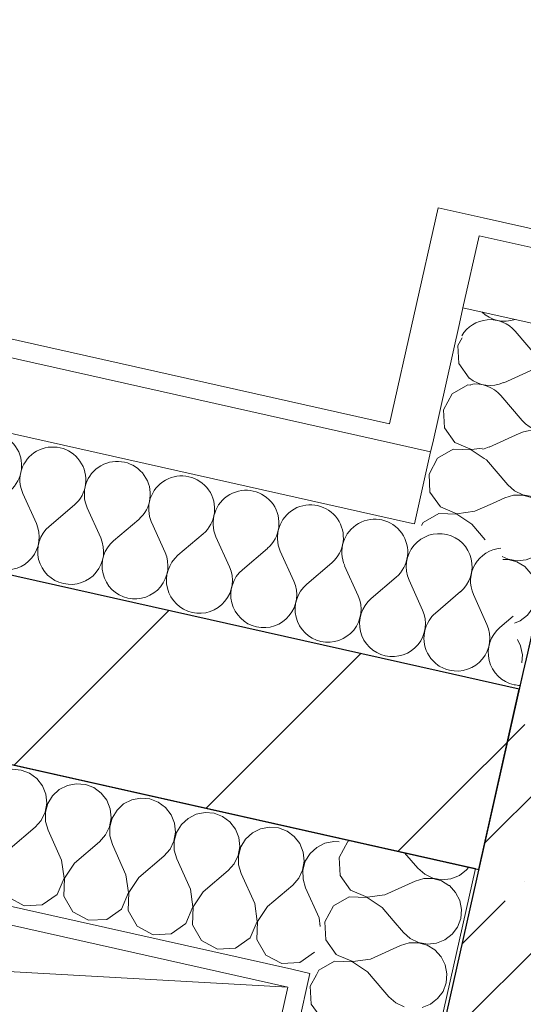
# Model space of a CAD drawing. Header units: millimetres. Extents: x -7218511 to -6645009, y 6003432 to 6221853.
# Tile 69 of 147: x -7179756 to -7179211, y 6150711 to 6151778. Entities that reach past the tile are written whole.
import ezdxf

# ---------------------------------------------------------------- set-up
doc = ezdxf.new("R2010")
doc.units = ezdxf.units.MM
doc.header["$MEASUREMENT"] = 0
for name, color, linetype in [('АР-Стены_внешние_.АР', 7, 'Continuous'), ('АР-Стены_внутренние_пилоны.АР', 7, 'Continuous'), ('АР-Стены_Перегородки_100_.АР', 7, 'Continuous'), ('ИОС-Шахты и отверстия.АР', 7, 'Continuous')]:
    doc.layers.add(name, color=color, linetype=linetype)
for name, color, linetype, lineweight in [('АР-Стены_внешние_.АР_Ном._пера__1', 7, 'Continuous', 0), ('АР-Стены_внутренние_пилоны.АР_Ном._пера__1', 7, 'Continuous', 30), ('АР-Стены_Перегородки_100_.АР_Ном._пера__1', 7, 'Continuous', 15), ('ИОС-Шахты и отверстия.АР_Ном._пера__1', 7, 'Continuous', 0)]:
    doc.layers.add(name, color=color, linetype=linetype, lineweight=lineweight)
pattern_1 = [(45, (-6566190.34, 6562677.8), (-127.27922, 127.27922), [])]
pattern_2 = [(45, (-6566190.34, 6563027.8), (-111.369318, 111.369318), [0, -105, 0, -157.5]), (110, (-6565840.34, 6563027.8), (148.001588, 53.868173), [0, -77, 0, -133])]

# ---------------------------------------------------------------- blocks, each defined once
blk = doc.blocks.new('*X3', base_point=(-6566190.3, 6562677.8))
at = {"layer": 'АР-Стены_внешние_.АР_Ном._пера__1', "color": 7, "linetype": 'Continuous', "lineweight": 0}
for p, q in [((-7179219.9, 6151440.5), (-7179196.7, 6151413.4)), ((-7179232.4, 6151384.8), (-7179199.9, 6151399.4)), ((-7179235.6, 6151370.9), (-7179212.4, 6151343.7)), ((-7179248.1, 6151315.1), (-7179215.5, 6151329.7))]:
    blk.add_line(p, q, dxfattribs=at)
for centre, start, end in [((-7179231.4, 6151487.1), 225.9474, 288.7361), ((-7179247.1, 6151417.4), 40.4718, 149.4319), ((-7179169.6, 6151436.6), 220.4718, 347.3417), ((-7179169.6, 6151436.6), 347.3417, 355.76), ((-7179185.2, 6151366.9), 347.3417, 114.2116), ((-7179247.1, 6151417.4), 231.3542, 294.2116), ((-7179262.7, 6151347.7), 40.4718, 98.791), ((-7179185.2, 6151366.9), 220.4718, 347.3417), ((-7179200.9, 6151297.2), 347.3417, 114.2116), ((-7179262.7, 6151347.7), 281.995, 294.2116), ((-7179200.9, 6151297.2), 344.2691, 347.3417)]:
    blk.add_arc(centre, 35.7, start, end, dxfattribs=at)
blk = doc.blocks.new('*X4', base_point=(-6566190.3, 6562677.8))
at = {"layer": 'АР-Стены_внешние_.АР_Ном._пера__1', "color": 7, "linetype": 'Continuous', "lineweight": 0}
for p, q in [((-7179212.9, 6151081.4), (-7179212.2, 6151090.1)), ((-7179212.2, 6151090.1), (-7179212.7, 6151092.9))]:
    blk.add_line(p, q, dxfattribs=at)
blk = doc.blocks.new('*X5', base_point=(-6566190.3, 6562677.8))
at = {"layer": 'АР-Стены_внешние_.АР_Ном._пера__1', "color": 7, "linetype": 'Continuous', "lineweight": 0}
for p, q in [((-7179251.2, 6151301.2), (-7179253.5, 6151302.7)), ((-7179251.2, 6151301.2), (-7179228, 6151274)), ((-7179175.4, 6151272.2), (-7179169.5, 6151280.1)), ((-7179169.5, 6151280.1), (-7179166.7, 6151287.5)), ((-7179228, 6151274), (-7179220.7, 6151267.5)), ((-7179220.7, 6151267.5), (-7179211.8, 6151263.2)), ((-7179183.2, 6151266.2), (-7179175.4, 6151272.2)), ((-7179244.6, 6151254), (-7179231.2, 6151260.1)), ((-7179221.7, 6151262.8), (-7179231.2, 6151260.1)), ((-7179211.9, 6151262.9), (-7179221.7, 6151262.8)), ((-7179202.4, 6151260.3), (-7179211.9, 6151262.9)), ((-7179211.8, 6151263.2), (-7179202.1, 6151261.5)), ((-7179193.9, 6151255.1), (-7179202.4, 6151260.3)), ((-7179202.1, 6151261.5), (-7179192.3, 6151262.5)), ((-7179192.3, 6151262.5), (-7179183.2, 6151266.2)), ((-7179187.2, 6151247.9), (-7179193.9, 6151255.1)), ((-7179182.8, 6151239.1), (-7179187.2, 6151247.9)), ((-7179180.9, 6151229.5), (-7179182.8, 6151239.1)), ((-7179181.7, 6151219.7), (-7179180.9, 6151229.5)), ((-7179185.2, 6151210.4), (-7179181.7, 6151219.7)), ((-7179198.8, 6151196.5), (-7179191, 6151202.5)), ((-7179191, 6151202.5), (-7179185.2, 6151210.4)), ((-7179234, 6151196.6), (-7179227.5, 6151193.5)), ((-7179227.5, 6151193.2), (-7179233.4, 6151193.2)), ((-7179227.5, 6151193.5), (-7179217.7, 6151191.8)), ((-7179218, 6151190.6), (-7179227.5, 6151193.2)), ((-7179217.7, 6151191.8), (-7179207.9, 6151192.8)), ((-7179207.9, 6151192.8), (-7179198.8, 6151196.5)), ((-7179209.6, 6151185.5), (-7179218, 6151190.6)), ((-7179202.9, 6151178.2), (-7179209.6, 6151185.5)), ((-7179198.4, 6151169.5), (-7179202.9, 6151178.2)), ((-7179196.5, 6151159.8), (-7179198.4, 6151169.5)), ((-7179200.8, 6151140.7), (-7179197.3, 6151150)), ((-7179197.3, 6151150), (-7179196.5, 6151159.8)), ((-7179206.7, 6151132.8), (-7179200.8, 6151140.7)), ((-7179214.5, 6151126.8), (-7179206.7, 6151132.8)), ((-7179220.8, 6151124.3), (-7179214.5, 6151126.8)), ((-7179214.1, 6151099.8), (-7179217.5, 6151106.5)), ((-7179212.7, 6151092.9), (-7179214.1, 6151099.8))]:
    blk.add_line(p, q, dxfattribs=at)
blk = doc.blocks.new('*X6', base_point=(-6566190.3, 6562677.8))
at = {"layer": 'АР-Стены_внешние_.АР_Ном._пера__1', "color": 7, "linetype": 'Continuous', "lineweight": 0}
for p, q in [((-7179277.5, 6151433.4), (-7179281.9, 6151425.2)), ((-7179281.9, 6151425.2), (-7179280.9, 6151405.7)), ((-7179280.9, 6151405.7), (-7179269.7, 6151389.7)), ((-7179269.7, 6151389.7), (-7179269.4, 6151389.6)), ((-7179271.3, 6151382.3), (-7179288.3, 6151372.7)), ((-7179268.1, 6151382.2), (-7179271.3, 6151382.3)), ((-7179288.3, 6151372.7), (-7179297.6, 6151355.5)), ((-7179297.6, 6151355.5), (-7179296.5, 6151336)), ((-7179296.5, 6151336), (-7179285.3, 6151320)), ((-7179285.3, 6151320), (-7179267.4, 6151312.3)), ((-7179267.5, 6151312), (-7179277, 6151312.3)), ((-7179263.4, 6151309.2), (-7179267.5, 6151312)), ((-7179267.4, 6151312.3), (-7179255.6, 6151314))]:
    blk.add_line(p, q, dxfattribs=at)
blk = doc.blocks.new('*X7', base_point=(-6566190.3, 6562677.8))
at = {"layer": 'АР-Стены_внешние_.АР_Ном._пера__1', "color": 7, "linetype": 'Continuous', "lineweight": 0}
for p, q in [((-7179287, 6151312.6), (-7179303.9, 6151303)), ((-7179277, 6151312.3), (-7179287, 6151312.6)), ((-7179253.5, 6151302.7), (-7179263.4, 6151309.2)), ((-7179303.9, 6151303), (-7179313.2, 6151285.8)), ((-7179313.2, 6151285.8), (-7179312.2, 6151266.3)), ((-7179312.2, 6151266.3), (-7179301, 6151250.3)), ((-7179301, 6151250.3), (-7179283.1, 6151242.6)), ((-7179283.1, 6151242.6), (-7179263.8, 6151245.4)), ((-7179263.8, 6151245.4), (-7179244.6, 6151254)), ((-7179302.6, 6151243), (-7179319.6, 6151233.3)), ((-7179283.1, 6151242.3), (-7179302.6, 6151243)), ((-7179266.9, 6151231.5), (-7179283.1, 6151242.3)), ((-7179319.6, 6151233.3), (-7179321.3, 6151230.1)), ((-7179266.9, 6151231.5), (-7179252.5, 6151214.6))]:
    blk.add_line(p, q, dxfattribs=at)
blk = doc.blocks.new('Стена_2_3', base_point=(-7179278.9, 6150861.8))
at = {"layer": 'АР-Стены_внешние_.АР_Ном._пера__1', "color": 7, "linetype": 'Continuous', "lineweight": 0}
for p, q in [((-7179276.5, 6151465.9), (-7179258.9, 6151544)), ((-7179280.3, 6151448.8), (-7179276.5, 6151465.9)), ((-7179130.1, 6151433.1), (-7179276.5, 6151465.9)), ((-7179280.3, 6151448.8), (-7179309.3, 6151319.6)), ((-7179311.5, 6151309.9), (-7179351.6, 6151318.9)), ((-7179329, 6151231.8), (-7179311.5, 6151309.9)), ((-7179309.3, 6151319.6), (-7179311.5, 6151309.9)), ((-7179163, 6151286.7), (-7179206.8, 6151091.6)), ((-7179206.8, 6151091.6), (-7179211.2, 6151072))]:
    blk.add_line(p, q, dxfattribs=at)
at = {"layer": 'АР-Стены_внешние_.АР_Ном._пера__1', "color": 7, "linetype": 'Continuous', "lineweight": 0, "flags": 128}
for points in [[(-7179303.3, 6151574.4), (-7179355.9, 6151340.3)], [(-7179303.3, 6151574.4), (-7179254.5, 6151563.5)]]:
    blk.add_lwpolyline(points, dxfattribs=at)
at = {"layer": 'АР-Стены_внешние_.АР', "color": 7, "lineweight": 0}
for name in ['*X3', '*X6', '*X7', '*X5', '*X4']:
    blk.add_blockref(name, (-6566190.3, 6562677.8), dxfattribs=at)
blk = doc.blocks.new('*X204', base_point=(-6566190.3, 6562677.8))
at = {"layer": 'АР-Стены_внешние_.АР_Ном._пера__1', "color": 7, "linetype": 'Continuous', "lineweight": 0}
for p, q in [((-7179279.1, 6151158.4), (-7179306.3, 6151135.2)), ((-7179265.2, 6151155.2), (-7179250.5, 6151122.7)), ((-7179222.1, 6151131.9), (-7179236.6, 6151119.5))]:
    blk.add_line(p, q, dxfattribs=at)
for centre, start, end in [((-7179302.3, 6151185.5), 310.4717, 139.7822), ((-7179232.6, 6151169.9), 94.8817, 204.2115), ((-7179283.1, 6151108), 130.4717, 147.6687), ((-7179283.1, 6151108), 257.3416, 24.2115), ((-7179213.4, 6151092.4), 130.4717, 257.3416), ((-7179283.1, 6151108), 234.9397, 257.3416), ((-7179213.4, 6151092.4), 257.3416, 268.0478)]:
    blk.add_arc(centre, 35.7, start, end, dxfattribs=at)
blk = doc.blocks.new('*X205', base_point=(-6566190.3, 6562677.8))
at = {"layer": 'АР-Стены_внешние_.АР_Ном._пера__1', "color": 7, "linetype": 'Continuous', "lineweight": 0}
for p, q in [((-7179753, 6151264.8), (-7179738.4, 6151232.2)), ((-7179697.3, 6151252.3), (-7179724.4, 6151229.1)), ((-7179683.3, 6151249.1), (-7179668.7, 6151216.6)), ((-7179627.6, 6151236.6), (-7179654.8, 6151213.4)), ((-7179613.6, 6151233.5), (-7179599, 6151200.9)), ((-7179557.9, 6151221), (-7179585.1, 6151197.8)), ((-7179544, 6151217.8), (-7179529.3, 6151185.3)), ((-7179488.2, 6151205.3), (-7179515.4, 6151182.1)), ((-7179474.3, 6151202.2), (-7179459.6, 6151169.6)), ((-7179418.5, 6151189.7), (-7179445.7, 6151166.5)), ((-7179404.6, 6151186.5), (-7179389.9, 6151154)), ((-7179348.8, 6151174), (-7179376, 6151150.8)), ((-7179334.9, 6151170.9), (-7179320.2, 6151138.3))]:
    blk.add_line(p, q, dxfattribs=at)
for centre, start, end in [((-7179790.1, 6151295.1), 310.4717, 204.2115), ((-7179720.5, 6151279.4), 310.4717, 204.2115), ((-7179650.8, 6151263.8), 310.4717, 204.2115), ((-7179581.1, 6151248.1), 310.4717, 204.2115), ((-7179511.4, 6151232.5), 310.4717, 204.2115), ((-7179441.7, 6151216.8), 310.4717, 204.2115), ((-7179372, 6151201.2), 310.4717, 204.2115), ((-7179771, 6151217.6), 257.3416, 24.2115), ((-7179701.3, 6151201.9), 130.4717, 257.3416), ((-7179701.3, 6151201.9), 257.3416, 24.2115), ((-7179631.6, 6151186.3), 130.4717, 257.3416), ((-7179302.3, 6151185.5), 139.7822, 204.2115), ((-7179631.6, 6151186.3), 257.3416, 24.2115), ((-7179561.9, 6151170.6), 130.4717, 257.3416), ((-7179561.9, 6151170.6), 257.3416, 24.2115), ((-7179492.2, 6151155), 130.4717, 257.3416), ((-7179492.2, 6151155), 257.3416, 24.2115), ((-7179422.5, 6151139.3), 130.4717, 257.3416), ((-7179422.5, 6151139.3), 257.3416, 24.2115), ((-7179352.8, 6151123.7), 130.4717, 257.3416), ((-7179352.8, 6151123.7), 257.3416, 24.2115), ((-7179283.1, 6151108), 147.6687, 234.9397)]:
    blk.add_arc(centre, 35.7, start, end, dxfattribs=at)
blk = doc.blocks.new('Стена_88_3', base_point=(-7179278.9, 6150861.8))
at = {"layer": 'АР-Стены_внешние_.АР', "linetype": 'Continuous', "lineweight": 0, "true_color": 0x000000}
h = blk.add_hatch(dxfattribs=at)
h.set_pattern_fill('БЛОКИ_БЕТОННЫЕ_ЭФФЕКТИВН_72', color=18, style=0, pattern_type=2)
h.set_pattern_definition(pattern_1)
h.paths.add_polyline_path([(-7182332.8, 6151547.7), (-7179259.4, 6150857.4), (-7179302.3, 6151072.1), (-7182288.9, 6151742.9)])
h = blk.add_hatch(dxfattribs=at)
h.set_pattern_fill('БЛОКИ_БЕТОННЫЕ_ЭФФЕКТИВН_72', color=18, style=0, pattern_type=2)
h.set_pattern_definition(pattern_1)
h.paths.add_polyline_path([(-7179215.6, 6151052.6), (-7179302.3, 6151072.1), (-7179259.4, 6150857.4)])
at = {"layer": 'АР-Стены_внешние_.АР_Ном._пера__1', "color": 7, "linetype": 'Continuous', "lineweight": 0}
for p, q in [((-7179351.6, 6151318.9), (-7182482.5, 6152022)), ((-7179334.5, 6151233), (-7182500, 6151944)), ((-7179311.5, 6151309.9), (-7179351.6, 6151318.9)), ((-7179329, 6151231.8), (-7179311.5, 6151309.9)), ((-7179329, 6151231.8), (-7179334.5, 6151233))]:
    blk.add_line(p, q, dxfattribs=at)
at = {"layer": 'АР-Стены_внешние_.АР_Ном._пера__1', "color": 7, "linetype": 'Continuous', "lineweight": 30}
for p, q in [((-7179302.3, 6151072.1), (-7182288.9, 6151742.9)), ((-7179215.6, 6151052.6), (-7179302.3, 6151072.1))]:
    blk.add_line(p, q, dxfattribs=at)
at = {"layer": 'АР-Стены_внешние_.АР_Ном._пера__1', "color": 7, "linetype": 'Continuous', "lineweight": 0, "flags": 128}
for points in [[(-7179355.9, 6151340.3), (-7182478.1, 6152041.6)], [(-7179215.6, 6151052.6), (-7179211.2, 6151072)]]:
    blk.add_lwpolyline(points, dxfattribs=at)
at = {"layer": 'АР-Стены_внешние_.АР_Ном._пера__1', "color": 7, "linetype": 'Continuous', "lineweight": 30, "flags": 128}
for points in [[(-7182332.8, 6151547.7), (-7179259.4, 6150857.4)], [(-7179259.4, 6150857.4), (-7179215.6, 6151052.6)]]:
    blk.add_lwpolyline(points, dxfattribs=at)
at = {"layer": 'АР-Стены_внешние_.АР', "color": 7, "lineweight": 0}
for name in ['*X205', '*X204']:
    blk.add_blockref(name, (-6566190.3, 6562677.8), dxfattribs=at)
blk = doc.blocks.new('*X208', base_point=(-6566190.3, 6562677.8))
at = {"layer": 'АР-Стены_внешние_.АР_Ном._пера__1', "color": 7, "linetype": 'Continuous', "lineweight": 0}
for p, q in [((-7179120.5, 6151421.8), (-7179134.9, 6151411.7)), ((-7179101, 6151422.9), (-7179120.5, 6151421.8)), ((-7179083.9, 6151413.5), (-7179101, 6151422.9)), ((-7179074.2, 6151396.6), (-7179083.9, 6151413.5)), ((-7179050.8, 6151406.1), (-7179066.8, 6151394.9)), ((-7179031.3, 6151407.2), (-7179050.8, 6151406.1)), ((-7179014.2, 6151397.9), (-7179031.3, 6151407.2)), ((-7179074.9, 6151377.1), (-7179074.2, 6151396.6)), ((-7179066.8, 6151394.9), (-7179074.6, 6151377)), ((-7179004.5, 6151380.9), (-7179014.2, 6151397.9)), ((-7178981.1, 6151390.5), (-7178997.1, 6151379.3)), ((-7178961.6, 6151391.6), (-7178981.1, 6151390.5)), ((-7178944.5, 6151382.2), (-7178961.6, 6151391.6)), ((-7179142.2, 6151379), (-7179141.4, 6151373.4)), ((-7179141.4, 6151373.4), (-7179126.8, 6151340.8)), ((-7179085.7, 6151360.8), (-7179074.9, 6151377.1)), ((-7179074.6, 6151377), (-7179071.7, 6151357.7)), ((-7179005.2, 6151361.4), (-7179004.5, 6151380.9)), ((-7178997.1, 6151379.3), (-7179004.9, 6151361.4)), ((-7178934.8, 6151365.3), (-7178944.5, 6151382.2)), ((-7178911.4, 6151374.8), (-7178927.4, 6151363.6)), ((-7178892, 6151375.9), (-7178911.4, 6151374.8)), ((-7178874.8, 6151366.6), (-7178892, 6151375.9)), ((-7178935.5, 6151345.8), (-7178934.8, 6151365.3)), ((-7178927.4, 6151363.6), (-7178935.2, 6151345.7)), ((-7178865.1, 6151349.6), (-7178874.8, 6151366.6)), ((-7179085.7, 6151360.8), (-7179112.8, 6151337.7)), ((-7179071.7, 6151357.7), (-7179057.1, 6151325.1)), ((-7179016, 6151345.2), (-7179005.2, 6151361.4)), ((-7179004.9, 6151361.4), (-7179002, 6151342.1)), ((-7178841.8, 6151359.2), (-7178857.8, 6151348)), ((-7178822.3, 6151360.3), (-7178841.8, 6151359.2)), ((-7178805.1, 6151350.9), (-7178822.3, 6151360.3)), ((-7179016, 6151345.2), (-7179043.2, 6151322)), ((-7179002, 6151342.1), (-7178987.4, 6151309.5)), ((-7178946.3, 6151329.5), (-7178935.5, 6151345.8)), ((-7178935.2, 6151345.7), (-7178932.4, 6151326.4)), ((-7178865.8, 6151330.1), (-7178865.1, 6151349.6)), ((-7178857.8, 6151348), (-7178865.5, 6151330.1)), ((-7178795.4, 6151334), (-7178805.1, 6151350.9)), ((-7178772.1, 6151343.5), (-7178788.1, 6151332.3)), ((-7178770.9, 6151343.6), (-7178772.1, 6151343.5)), ((-7179124, 6151331.3), (-7179126.8, 6151340.8)), ((-7179123.9, 6151321.5), (-7179124, 6151331.3)), ((-7179112.8, 6151337.7), (-7179119.4, 6151330.3)), ((-7178796.1, 6151314.5), (-7178795.4, 6151334)), ((-7178788.1, 6151332.3), (-7178795.8, 6151314.4)), ((-7179126.6, 6151312), (-7179123.9, 6151321.5)), ((-7179123.7, 6151321.4), (-7179125.4, 6151311.7)), ((-7179119.4, 6151330.3), (-7179123.7, 6151321.4)), ((-7179054.3, 6151315.7), (-7179057.1, 6151325.1)), ((-7179043.2, 6151322), (-7179049.7, 6151314.6)), ((-7178946.3, 6151329.5), (-7178973.5, 6151306.4)), ((-7178932.4, 6151326.4), (-7178917.7, 6151293.8)), ((-7178876.6, 6151313.9), (-7178865.8, 6151330.1)), ((-7178865.5, 6151330.1), (-7178862.7, 6151310.8)), ((-7179131.7, 6151303.6), (-7179126.6, 6151312)), ((-7179125.4, 6151311.7), (-7179124.3, 6151301.9)), ((-7179054.3, 6151305.8), (-7179054.3, 6151315.7)), ((-7179049.7, 6151314.6), (-7179054, 6151305.8)), ((-7178984.6, 6151300), (-7178987.4, 6151309.5)), ((-7178876.6, 6151313.9), (-7178903.8, 6151290.7)), ((-7178862.7, 6151310.8), (-7178848, 6151278.2)), ((-7178806.9, 6151298.2), (-7178796.1, 6151314.5)), ((-7178795.8, 6151314.4), (-7178793, 6151295.1)), ((-7179138.9, 6151296.9), (-7179131.7, 6151303.6)), ((-7179124.3, 6151301.9), (-7179120.7, 6151292.8)), ((-7179056.9, 6151296.3), (-7179054.3, 6151305.8)), ((-7179054, 6151305.8), (-7179055.7, 6151296.1)), ((-7178984.6, 6151290.2), (-7178984.6, 6151300)), ((-7178980, 6151299), (-7178984.3, 6151290.1)), ((-7178973.5, 6151306.4), (-7178980, 6151299)), ((-7179162, 6151290.9), (-7179157.4, 6151290.5)), ((-7179157.4, 6151290.5), (-7179147.7, 6151292.4)), ((-7179147.7, 6151292.4), (-7179138.9, 6151296.9)), ((-7179120.7, 6151292.8), (-7179114.6, 6151285)), ((-7179069.2, 6151281.2), (-7179062, 6151287.9)), ((-7179062, 6151287.9), (-7179056.9, 6151296.3)), ((-7179055.7, 6151296.1), (-7179054.6, 6151286.3)), ((-7178987.2, 6151280.7), (-7178984.6, 6151290.2)), ((-7178984.3, 6151290.1), (-7178986, 6151280.4)), ((-7178914.9, 6151284.4), (-7178917.7, 6151293.8)), ((-7178903.8, 6151290.7), (-7178910.3, 6151283.3)), ((-7178806.9, 6151298.2), (-7178834.1, 6151275.1)), ((-7178793, 6151295.1), (-7178785.5, 6151278.6)), ((-7179114.6, 6151285), (-7179106.7, 6151279.1)), ((-7179106.7, 6151279.1), (-7179097.5, 6151275.7)), ((-7179078, 6151276.7), (-7179069.2, 6151281.2)), ((-7179054.6, 6151286.3), (-7179051, 6151277.1)), ((-7178992.3, 6151272.3), (-7178987.2, 6151280.7)), ((-7178986, 6151280.4), (-7178984.9, 6151270.6)), ((-7178914.9, 6151274.5), (-7178914.9, 6151284.4)), ((-7178910.3, 6151283.3), (-7178914.6, 6151274.5)), ((-7178845.3, 6151268.7), (-7178848, 6151278.2)), ((-7179097.5, 6151275.7), (-7179087.7, 6151274.8)), ((-7179087.7, 6151274.8), (-7179078, 6151276.7)), ((-7179051, 6151277.1), (-7179044.9, 6151269.3)), ((-7179044.9, 6151269.3), (-7179037, 6151263.5)), ((-7178999.5, 6151265.6), (-7178992.3, 6151272.3)), ((-7178984.9, 6151270.6), (-7178981.3, 6151261.5)), ((-7178917.5, 6151265), (-7178914.9, 6151274.5)), ((-7178914.6, 6151274.5), (-7178916.3, 6151264.8)), ((-7178845.2, 6151258.9), (-7178845.3, 6151268.7)), ((-7178840.6, 6151267.7), (-7178844.9, 6151258.8)), ((-7178834.1, 6151275.1), (-7178840.6, 6151267.7)), ((-7179037, 6151263.5), (-7179027.8, 6151260)), ((-7179027.8, 6151260), (-7179018, 6151259.2)), ((-7179018, 6151259.2), (-7179008.3, 6151261.1)), ((-7179008.3, 6151261.1), (-7178999.5, 6151265.6)), ((-7178981.3, 6151261.5), (-7178975.3, 6151253.7)), ((-7178929.8, 6151249.9), (-7178922.6, 6151256.6)), ((-7178922.6, 6151256.6), (-7178917.5, 6151265)), ((-7178916.3, 6151264.8), (-7178915.3, 6151255)), ((-7178847.8, 6151249.4), (-7178845.2, 6151258.9)), ((-7178844.9, 6151258.8), (-7178846.6, 6151249.1)), ((-7178975.3, 6151253.7), (-7178967.3, 6151247.8)), ((-7178967.3, 6151247.8), (-7178958.1, 6151244.3)), ((-7178948.3, 6151243.5), (-7178938.6, 6151245.4)), ((-7178938.6, 6151245.4), (-7178929.8, 6151249.9)), ((-7178915.3, 6151255), (-7178911.6, 6151245.8)), ((-7178911.6, 6151245.8), (-7178905.6, 6151238)), ((-7178852.9, 6151241), (-7178847.8, 6151249.4)), ((-7178846.6, 6151249.1), (-7178845.6, 6151239.3)), ((-7178958.1, 6151244.3), (-7178948.3, 6151243.5)), ((-7178905.6, 6151238), (-7178897.6, 6151232.2)), ((-7178860.1, 6151234.3), (-7178852.9, 6151241)), ((-7178845.6, 6151239.3), (-7178841.9, 6151230.2)), ((-7178897.6, 6151232.2), (-7178888.4, 6151228.7)), ((-7178888.4, 6151228.7), (-7178878.6, 6151227.9)), ((-7178878.6, 6151227.9), (-7178868.9, 6151229.8)), ((-7178868.9, 6151229.8), (-7178860.1, 6151234.3)), ((-7178841.9, 6151230.2), (-7178835.9, 6151222.4)), ((-7178835.9, 6151222.4), (-7178827.9, 6151216.5)), ((-7178827.9, 6151216.5), (-7178818.7, 6151213)), ((-7178808.9, 6151212.2), (-7178800, 6151214)), ((-7178818.7, 6151213), (-7178808.9, 6151212.2))]:
    blk.add_line(p, q, dxfattribs=at)
blk = doc.blocks.new('Стена_90_3', base_point=(-7179226.3, 6151095.9))
at = {"layer": 'АР-Стены_внешние_.АР', "linetype": 'Continuous', "lineweight": 0, "true_color": 0x000000}
h = blk.add_hatch(dxfattribs=at)
h.set_pattern_fill('БЛОКИ_БЕТОННЫЕ_ЭФФЕКТИВН_72', color=18, style=0, pattern_type=2)
h.set_pattern_definition(pattern_1)
h.paths.add_polyline_path([(-7178962.9, 6151036.8), (-7178845.7, 6151010.5), (-7178801.9, 6151205.6), (-7178919, 6151231.9)])
h = blk.add_hatch(dxfattribs=at)
h.set_pattern_fill('ШТУКАТУРКА__ГИПС_01_0003', color=18, style=0, pattern_type=2)
h.set_pattern_definition(pattern_2)
h.paths.add_polyline_path([(-7178967.3, 6151017.3), (-7178850.1, 6150991), (-7178845.7, 6151010.5), (-7178962.9, 6151036.8)])
at = {"layer": 'АР-Стены_внешние_.АР_Ном._пера__1', "color": 7, "linetype": 'Continuous', "lineweight": 0}
for p, q in [((-7179276.5, 6151465.9), (-7179258.9, 6151544)), ((-7178751.5, 6151430), (-7179258.9, 6151544)), ((-7179130.1, 6151433.1), (-7179276.5, 6151465.9)), ((-7178769.1, 6151352), (-7179130.1, 6151433.1)), ((-7179163, 6151286.7), (-7179206.8, 6151091.6)), ((-7179206.8, 6151091.6), (-7179211.2, 6151072))]:
    blk.add_line(p, q, dxfattribs=at)
at = {"layer": 'АР-Стены_внешние_.АР_Ном._пера__1', "color": 7, "linetype": 'Continuous', "lineweight": 30}
for p, q in [((-7179163, 6151286.7), (-7179206.8, 6151091.6)), ((-7178962.9, 6151036.8), (-7178919, 6151231.9)), ((-7179206.8, 6151091.6), (-7179211.2, 6151072)), ((-7178967.3, 6151017.3), (-7178962.9, 6151036.8))]:
    blk.add_line(p, q, dxfattribs=at)
at = {"layer": 'АР-Стены_внешние_.АР_Ном._пера__1', "color": 7, "linetype": 'Continuous', "lineweight": 15}
for p, q in [((-7178919, 6151231.9), (-7179163, 6151286.7)), ((-7178801.9, 6151205.6), (-7178919, 6151231.9)), ((-7178962.9, 6151036.8), (-7178845.7, 6151010.5))]:
    blk.add_line(p, q, dxfattribs=at)
at = {"layer": 'АР-Стены_внешние_.АР_Ном._пера__1', "color": 7, "linetype": 'Continuous', "lineweight": 0, "flags": 128}
for points in [[(-7178747.1, 6151449.5), (-7179254.5, 6151563.5)], [(-7178967.3, 6151017.3), (-7178850.1, 6150991)], [(-7178845.7, 6151010.5), (-7178850.1, 6150991)]]:
    blk.add_lwpolyline(points, dxfattribs=at)
at = {"layer": 'АР-Стены_внешние_.АР_Ном._пера__1', "color": 7, "linetype": 'Continuous', "lineweight": 15, "flags": 128}
blk.add_lwpolyline([(-7178801.9, 6151205.6), (-7178845.7, 6151010.5)], dxfattribs=at)
at = {"layer": 'АР-Стены_внешние_.АР', "color": 7, "lineweight": 0}
blk.add_blockref('*X208', (-6566190.3, 6562677.8), dxfattribs=at)
blk = doc.blocks.new('*X377', base_point=(-6566190.3, 6562677.8))
at = {"layer": 'АР-Стены_Перегородки_100_.АР_Ном._пера__1', "color": 7, "linetype": 'Continuous', "lineweight": 0}
for p, q in [((-7179401.2, 6150887.6), (-7179410.5, 6150870.4)), ((-7179399, 6150888.8), (-7179401.2, 6150887.6)), ((-7179339.7, 6150875.5), (-7179325.3, 6150858.6)), ((-7179410.5, 6150870.4), (-7179409.4, 6150850.9)), ((-7179409.4, 6150850.9), (-7179398.2, 6150834.9)), ((-7179325.3, 6150858.6), (-7179317.9, 6150852.1)), ((-7179317.9, 6150852.1), (-7179309, 6150847.8)), ((-7179289.5, 6150847.1), (-7179280.4, 6150850.8)), ((-7179280.4, 6150850.8), (-7179272.6, 6150856.8)), ((-7179272.6, 6150856.8), (-7179270.3, 6150859.9)), ((-7179361, 6150830), (-7179328.4, 6150844.7)), ((-7179318.9, 6150847.4), (-7179328.4, 6150844.7)), ((-7179309.1, 6150847.5), (-7179318.9, 6150847.4)), ((-7179299.6, 6150844.9), (-7179309.1, 6150847.5)), ((-7179309, 6150847.8), (-7179299.3, 6150846.1)), ((-7179291.8, 6150840.1), (-7179299.6, 6150844.9)), ((-7179299.3, 6150846.1), (-7179289.5, 6150847.1)), ((-7179398.2, 6150834.9), (-7179380.3, 6150827.2)), ((-7179380.3, 6150827.2), (-7179361, 6150830)), ((-7179399.9, 6150827.6), (-7179416.8, 6150817.9)), ((-7179380.4, 6150826.9), (-7179399.9, 6150827.6)), ((-7179364.1, 6150816.1), (-7179380.4, 6150826.9)), ((-7179416.8, 6150817.9), (-7179426.1, 6150800.7)), ((-7179364.1, 6150816.1), (-7179352.1, 6150802)), ((-7179426.1, 6150800.7), (-7179425, 6150781.2)), ((-7179425, 6150781.2), (-7179413.9, 6150765.2)), ((-7179413.9, 6150765.2), (-7179411.6, 6150764.3))]:
    blk.add_line(p, q, dxfattribs=at)
blk = doc.blocks.new('*X379', base_point=(-6566190.3, 6562677.8))
at = {"layer": 'АР-Стены_Перегородки_100_.АР_Ном._пера__1', "color": 7, "linetype": 'Continuous', "lineweight": 0}
for p, q in [((-7179291.2, 6150839.8), (-7179291.8, 6150840.1)), ((-7179284.5, 6150832.5), (-7179291.2, 6150839.8)), ((-7179280, 6150823.8), (-7179284.5, 6150832.5)), ((-7179278.1, 6150814.1), (-7179280, 6150823.8)), ((-7179278.9, 6150804.3), (-7179278.1, 6150814.1)), ((-7179352.1, 6150802), (-7179340.9, 6150788.9)), ((-7179282.4, 6150795), (-7179278.9, 6150804.3)), ((-7179340.9, 6150788.9), (-7179333.6, 6150782.4)), ((-7179296, 6150781.1), (-7179288.2, 6150787.1)), ((-7179288.2, 6150787.1), (-7179282.4, 6150795)), ((-7179334.6, 6150777.7), (-7179344.1, 6150775)), ((-7179324.7, 6150777.8), (-7179334.6, 6150777.7)), ((-7179333.6, 6150782.4), (-7179324.7, 6150778.1)), ((-7179324.7, 6150778.1), (-7179315, 6150776.4)), ((-7179315.2, 6150775.2), (-7179324.7, 6150777.8)), ((-7179315, 6150776.4), (-7179305.2, 6150777.4)), ((-7179305.2, 6150777.4), (-7179296, 6150781.1)), ((-7179376.6, 6150760.3), (-7179344.1, 6150775)), ((-7179306.8, 6150770.1), (-7179315.2, 6150775.2)), ((-7179300.1, 6150762.8), (-7179306.8, 6150770.1)), ((-7179415.5, 6150757.9), (-7179432.5, 6150748.2)), ((-7179396, 6150757.2), (-7179415.5, 6150757.9)), ((-7179411.6, 6150764.3), (-7179395.9, 6150757.5)), ((-7179379.8, 6150746.4), (-7179396, 6150757.2)), ((-7179395.9, 6150757.5), (-7179376.6, 6150760.3)), ((-7179295.7, 6150754.1), (-7179300.1, 6150762.8)), ((-7179432.5, 6150748.2), (-7179435.2, 6150743.2)), ((-7179379.8, 6150746.4), (-7179363.3, 6150727.1)), ((-7179293.8, 6150744.4), (-7179295.7, 6150754.1)), ((-7179294.6, 6150734.6), (-7179293.8, 6150744.4)), ((-7179298, 6150725.3), (-7179294.6, 6150734.6)), ((-7179303.9, 6150717.4), (-7179298, 6150725.3)), ((-7179307.6, 6150714.5), (-7179303.9, 6150717.4))]:
    blk.add_line(p, q, dxfattribs=at)
blk = doc.blocks.new('*X380', base_point=(-6566190.3, 6562677.8))
at = {"layer": 'АР-Стены_Перегородки_100_.АР_Ном._пера__1', "color": 7, "linetype": 'Continuous', "lineweight": 0}
for p, q in [((-7179435.2, 6150743.2), (-7179441.8, 6150731)), ((-7179441.8, 6150731), (-7179440.7, 6150711.5)), ((-7179363.3, 6150727.1), (-7179356.6, 6150719.2)), ((-7179356.6, 6150719.2), (-7179349.2, 6150712.7)), ((-7179349.2, 6150712.7), (-7179340.3, 6150708.4)), ((-7179311.7, 6150711.4), (-7179307.6, 6150714.5)), ((-7179440.7, 6150711.5), (-7179429.5, 6150695.5)), ((-7179320.8, 6150707.7), (-7179311.7, 6150711.4))]:
    blk.add_line(p, q, dxfattribs=at)
blk = doc.blocks.new('Стена_196_3', base_point=(-7179279.6, 6150785.1))
at = {"layer": 'АР-Стены_Перегородки_100_.АР', "linetype": 'Continuous', "lineweight": 0, "true_color": 0x000000}
h = blk.add_hatch(dxfattribs=at)
h.set_pattern_fill('ШТУКАТУРКА__ГИПС_01_0003', color=18, style=0, pattern_type=2)
h.set_pattern_definition(pattern_2)
h.paths.add_polyline_path([(-7179461.9, 6150749.2), (-7179466.2, 6150729.7), (-7179442.3, 6150744.8)])
h = blk.add_hatch(dxfattribs=at)
h.set_pattern_fill('ШТУКАТУРКА__ГИПС_01_0003', color=18, style=0, pattern_type=2)
h.set_pattern_definition(pattern_2)
h.paths.add_polyline_path([(-7179466.2, 6150729.7), (-7179446.7, 6150725.3), (-7179442.3, 6150744.8)])
h = blk.add_hatch(dxfattribs=at)
h.set_pattern_fill('ШТУКАТУРКА__ГИПС_01_0003', color=18, style=0, pattern_type=2)
h.set_pattern_definition(pattern_2)
h.paths.add_polyline_path([(-7179753.5, 6149359.3), (-7179446.7, 6150725.3), (-7179466.2, 6150729.7), (-7179773, 6149363.7)])
at = {"layer": 'АР-Стены_Перегородки_100_.АР_Ном._пера__1', "color": 7, "linetype": 'Continuous', "lineweight": 0}
for q in [(-7179757.9, 6149339.8), (-7179461.9, 6150749.2)]:
    blk.add_line((-7179442.3, 6150744.8), q, dxfattribs=at)
at = {"layer": 'АР-Стены_Перегородки_100_.АР_Ном._пера__1', "color": 7, "linetype": 'Continuous', "lineweight": 0, "flags": 128}
for points in [[(-7179263.1, 6150858.3), (-7179409.5, 6150891.2)], [(-7179644.4, 6149160.6), (-7179263.1, 6150858.3)], [(-7179466.2, 6150729.7), (-7179773, 6149363.7)]]:
    blk.add_lwpolyline(points, dxfattribs=at)
at = {"layer": 'АР-Стены_Перегородки_100_.АР', "color": 7, "lineweight": 0}
for name in ['*X377', '*X379', '*X380']:
    blk.add_blockref(name, (-6566190.3, 6562677.8), dxfattribs=at)
blk = doc.blocks.new('*X385', base_point=(-6566190.3, 6562677.8))
at = {"layer": 'АР-Стены_Перегородки_100_.АР_Ном._пера__1', "color": 7, "linetype": 'Continuous', "lineweight": 0}
for p, q in [((-7179755, 6150965.1), (-7179764.8, 6150965.9)), ((-7179745.8, 6150961.7), (-7179755, 6150965.1)), ((-7179737.9, 6150955.8), (-7179745.8, 6150961.7)), ((-7179731.9, 6150948), (-7179737.9, 6150955.8)), ((-7179728.2, 6150938.9), (-7179731.9, 6150948)), ((-7179704.8, 6150948.4), (-7179713.6, 6150943.9)), ((-7179695.2, 6150950.3), (-7179704.8, 6150948.4)), ((-7179685.3, 6150949.5), (-7179695.2, 6150950.3)), ((-7179676.1, 6150946), (-7179685.3, 6150949.5)), ((-7179727.2, 6150929.1), (-7179728.2, 6150938.9)), ((-7179720.8, 6150937.2), (-7179725.9, 6150928.8)), ((-7179713.6, 6150943.9), (-7179720.8, 6150937.2)), ((-7179668.2, 6150940.1), (-7179676.1, 6150946)), ((-7179662.2, 6150932.3), (-7179668.2, 6150940.1)), ((-7179728.9, 6150919.3), (-7179727.2, 6150929.1)), ((-7179725.9, 6150928.8), (-7179728.6, 6150919.3)), ((-7179658.5, 6150923.2), (-7179662.2, 6150932.3)), ((-7179643.9, 6150928.3), (-7179651.1, 6150921.5)), ((-7179635.1, 6150932.7), (-7179643.9, 6150928.3)), ((-7179625.5, 6150934.6), (-7179635.1, 6150932.7)), ((-7179615.6, 6150933.8), (-7179625.5, 6150934.6)), ((-7179606.4, 6150930.3), (-7179615.6, 6150933.8)), ((-7179598.5, 6150924.5), (-7179606.4, 6150930.3)), ((-7179733.1, 6150910.5), (-7179728.9, 6150919.3)), ((-7179728.6, 6150919.3), (-7179728.5, 6150909.4)), ((-7179657.5, 6150913.4), (-7179658.5, 6150923.2)), ((-7179651.1, 6150921.5), (-7179656.3, 6150913.1)), ((-7179592.5, 6150916.7), (-7179598.5, 6150924.5)), ((-7179588.8, 6150907.5), (-7179592.5, 6150916.7)), ((-7179565.4, 6150917.1), (-7179574.2, 6150912.6)), ((-7179555.8, 6150919), (-7179565.4, 6150917.1)), ((-7179546, 6150918.2), (-7179555.8, 6150919)), ((-7179536.7, 6150914.7), (-7179546, 6150918.2)), ((-7179528.8, 6150908.8), (-7179536.7, 6150914.7)), ((-7179739.7, 6150903.1), (-7179733.1, 6150910.5)), ((-7179728.5, 6150909.4), (-7179725.7, 6150900)), ((-7179659.2, 6150903.7), (-7179657.5, 6150913.4)), ((-7179656.3, 6150913.1), (-7179658.9, 6150903.6)), ((-7179587.8, 6150897.7), (-7179588.8, 6150907.5)), ((-7179581.4, 6150905.9), (-7179586.6, 6150897.5)), ((-7179574.2, 6150912.6), (-7179581.4, 6150905.9)), ((-7179522.8, 6150901), (-7179528.8, 6150908.8)), ((-7179766.8, 6150879.9), (-7179739.7, 6150903.1)), ((-7179711.1, 6150867.4), (-7179725.7, 6150900)), ((-7179670, 6150887.4), (-7179663.4, 6150894.8)), ((-7179663.4, 6150894.8), (-7179659.2, 6150903.7)), ((-7179658.9, 6150903.6), (-7179658.8, 6150893.8)), ((-7179658.8, 6150893.8), (-7179656, 6150884.3)), ((-7179589.5, 6150888), (-7179587.8, 6150897.7)), ((-7179586.6, 6150897.5), (-7179589.2, 6150888)), ((-7179519.1, 6150891.9), (-7179522.8, 6150901)), ((-7179504.5, 6150896.9), (-7179511.8, 6150890.2)), ((-7179495.7, 6150901.4), (-7179504.5, 6150896.9)), ((-7179486.1, 6150903.3), (-7179495.7, 6150901.4)), ((-7179476.3, 6150902.5), (-7179486.1, 6150903.3)), ((-7179467, 6150899), (-7179476.3, 6150902.5)), ((-7179459.1, 6150893.2), (-7179467, 6150899)), ((-7179453.1, 6150885.4), (-7179459.1, 6150893.2)), ((-7179697.2, 6150864.3), (-7179670, 6150887.4)), ((-7179641.4, 6150851.7), (-7179656, 6150884.3)), ((-7179593.7, 6150879.2), (-7179589.5, 6150888)), ((-7179589.2, 6150888), (-7179589.1, 6150878.1)), ((-7179518.1, 6150882.1), (-7179519.1, 6150891.9)), ((-7179511.8, 6150890.2), (-7179516.9, 6150881.8)), ((-7179449.4, 6150876.2), (-7179453.1, 6150885.4)), ((-7179426.1, 6150885.8), (-7179434.8, 6150881.3)), ((-7179416.4, 6150887.7), (-7179426.1, 6150885.8)), ((-7179410.4, 6150887.2), (-7179416.4, 6150887.7)), ((-7179627.5, 6150848.6), (-7179600.3, 6150871.8)), ((-7179600.3, 6150871.8), (-7179593.7, 6150879.2)), ((-7179589.1, 6150878.1), (-7179586.4, 6150868.7)), ((-7179524.1, 6150863.5), (-7179519.8, 6150872.4)), ((-7179519.8, 6150872.4), (-7179518.1, 6150882.1)), ((-7179516.9, 6150881.8), (-7179519.5, 6150872.3)), ((-7179519.5, 6150872.3), (-7179519.4, 6150862.5)), ((-7179448.4, 6150866.4), (-7179449.4, 6150876.2)), ((-7179442.1, 6150874.6), (-7179447.2, 6150866.2)), ((-7179434.8, 6150881.3), (-7179442.1, 6150874.6)), ((-7179708.3, 6150848.1), (-7179711.1, 6150867.4)), ((-7179697.2, 6150864.3), (-7179708, 6150848)), ((-7179571.7, 6150836.1), (-7179586.4, 6150868.7)), ((-7179530.6, 6150856.1), (-7179524.1, 6150863.5)), ((-7179519.4, 6150862.5), (-7179516.7, 6150853)), ((-7179450.1, 6150856.7), (-7179448.4, 6150866.4)), ((-7179447.2, 6150866.2), (-7179449.8, 6150856.7)), ((-7179638.6, 6150832.4), (-7179641.4, 6150851.7)), ((-7179557.8, 6150833), (-7179530.6, 6150856.1)), ((-7179502, 6150820.4), (-7179516.7, 6150853)), ((-7179454.4, 6150847.9), (-7179450.1, 6150856.7)), ((-7179449.8, 6150856.7), (-7179449.7, 6150846.8)), ((-7179716, 6150830.2), (-7179708.3, 6150848.1)), ((-7179708, 6150848), (-7179708.6, 6150828.5)), ((-7179627.5, 6150848.6), (-7179638.3, 6150832.4)), ((-7179488.1, 6150817.3), (-7179460.9, 6150840.5)), ((-7179460.9, 6150840.5), (-7179454.4, 6150847.9)), ((-7179449.7, 6150846.8), (-7179447, 6150837.4)), ((-7179732, 6150819), (-7179716, 6150830.2)), ((-7179646.3, 6150814.5), (-7179638.6, 6150832.4)), ((-7179638.3, 6150832.4), (-7179638.9, 6150812.9)), ((-7179568.9, 6150816.8), (-7179571.7, 6150836.1)), ((-7179557.8, 6150833), (-7179568.6, 6150816.7)), ((-7179432.3, 6150804.8), (-7179447, 6150837.4)), ((-7179768.6, 6150827.2), (-7179751.5, 6150817.9)), ((-7179751.5, 6150817.9), (-7179732, 6150819)), ((-7179708.6, 6150828.5), (-7179698.9, 6150811.6)), ((-7179499.2, 6150801.1), (-7179502, 6150820.4)), ((-7179698.9, 6150811.6), (-7179681.8, 6150802.3)), ((-7179662.3, 6150803.3), (-7179646.3, 6150814.5)), ((-7179638.9, 6150812.9), (-7179629.3, 6150795.9)), ((-7179576.6, 6150798.9), (-7179568.9, 6150816.8)), ((-7179568.6, 6150816.7), (-7179569.3, 6150797.2)), ((-7179488.1, 6150817.3), (-7179498.9, 6150801.1)), ((-7179681.8, 6150802.3), (-7179662.3, 6150803.3)), ((-7179592.6, 6150787.7), (-7179576.6, 6150798.9)), ((-7179569.3, 6150797.2), (-7179559.6, 6150780.3)), ((-7179506.9, 6150783.2), (-7179499.2, 6150801.1)), ((-7179498.9, 6150801.1), (-7179499.6, 6150781.6)), ((-7179431, 6150795.5), (-7179432.3, 6150804.8)), ((-7179629.3, 6150795.9), (-7179612.1, 6150786.6)), ((-7179612.1, 6150786.6), (-7179592.6, 6150787.7)), ((-7179559.6, 6150780.3), (-7179542.4, 6150770.9)), ((-7179522.9, 6150772), (-7179506.9, 6150783.2)), ((-7179499.6, 6150781.6), (-7179489.9, 6150764.6)), ((-7179542.4, 6150770.9), (-7179522.9, 6150772)), ((-7179453.2, 6150756.4), (-7179437.2, 6150767.6)), ((-7179489.9, 6150764.6), (-7179472.7, 6150755.3)), ((-7179472.7, 6150755.3), (-7179453.2, 6150756.4))]:
    blk.add_line(p, q, dxfattribs=at)
blk = doc.blocks.new('Стена_197_3', base_point=(-7179279.6, 6150785.1))
at = {"layer": 'АР-Стены_Перегородки_100_.АР', "linetype": 'Continuous', "lineweight": 0, "true_color": 0x000000}
h = blk.add_hatch(dxfattribs=at)
h.set_pattern_fill('ШТУКАТУРКА__ГИПС_01_0003', color=18, style=0, pattern_type=2)
h.set_pattern_definition(pattern_2)
h.paths.add_polyline_path([(-7179461.9, 6150749.2), (-7182200.3, 6151364.2), (-7182204.7, 6151344.7), (-7179466.2, 6150729.7)])
at = {"layer": 'АР-Стены_Перегородки_100_.АР_Ном._пера__1', "color": 7, "linetype": 'Continuous', "lineweight": 0}
for p in [(-7182219.8, 6151368.6), (-7179442.3, 6150744.8)]:
    blk.add_line(p, (-7179461.9, 6150749.2), dxfattribs=at)
at = {"layer": 'АР-Стены_Перегородки_100_.АР_Ном._пера__1', "color": 7, "linetype": 'Continuous', "lineweight": 0, "flags": 128}
for points in [[(-7179409.5, 6150891.2), (-7182333.3, 6151547.9)], [(-7182204.7, 6151344.7), (-7179466.2, 6150729.7)]]:
    blk.add_lwpolyline(points, dxfattribs=at)
at = {"layer": 'АР-Стены_Перегородки_100_.АР', "color": 7, "lineweight": 0}
blk.add_blockref('*X385', (-6566190.3, 6562677.8), dxfattribs=at)
blk = doc.blocks.new('Стена_257_3', base_point=(-7179684.5, 6148964.6))
at = {"layer": 'АР-Стены_внутренние_пилоны.АР', "linetype": 'Continuous', "lineweight": 0, "true_color": 0x000000}
h = blk.add_hatch(dxfattribs=at)
h.set_pattern_fill('ЖЕЛЕЗОБЕТОН__PROJECT__0003', color=18, style=0, pattern_type=2)
h.set_pattern_definition([(45, (-6566190.34, 6562677.8), (-84.852814, 84.852814), []), (45, (-6566232.77, 6562720.22), (-84.852814, 84.852814), [90, -30, 0, -30])])
h.paths.add_polyline_path([(-7179440.6, 6148909.8), (-7178967.3, 6151017.3), (-7179211.2, 6151072), (-7179684.5, 6148964.6)])
at = {"layer": 'АР-Стены_внутренние_пилоны.АР_Ном._пера__1', "color": 7, "linetype": 'Continuous', "lineweight": 30, "flags": 128}
blk.add_lwpolyline([(-7179211.2, 6151072), (-7179684.5, 6148964.6)], dxfattribs=at)
blk = doc.blocks.new('Символ Проема в Полу 21[85]_3', base_point=(-7182511.5, 6149978.8))
at = {"layer": 'ИОС-Шахты и отверстия.АР_Ном._пера__1', "color": 7, "linetype": 'Continuous', "lineweight": 0, "flags": 128}
for points in [[(-7182511.5, 6149978.8), (-7182204.7, 6151344.7), (-7179466.2, 6150729.7), (-7181901.7, 6150866.2)], [(-7181901.7, 6150866.2), (-7179466.2, 6150729.7), (-7179773, 6149363.7), (-7182511.5, 6149978.8)]]:
    blk.add_lwpolyline(points, close=True, dxfattribs=at)

msp = doc.modelspace()

# ---------------------------------------------------------------- block references
at = {"layer": 'АР-Стены_внешние_.АР', "color": 7, "lineweight": 0}
for name, p in [('Стена_88_3', (-7179278.9, 6150861.8)), ('Стена_2_3', (-7179278.9, 6150861.8)), ('Стена_90_3', (-7179226.3, 6151095.9))]:
    msp.add_blockref(name, p, dxfattribs=at)
at = {"layer": 'АР-Стены_внутренние_пилоны.АР', "color": 7, "lineweight": 0}
msp.add_blockref('Стена_257_3', (-7179684.5, 6148964.6), dxfattribs=at)
at = {"layer": 'АР-Стены_Перегородки_100_.АР', "color": 7, "lineweight": 0}
for name in ['Стена_197_3', 'Стена_196_3']:
    msp.add_blockref(name, (-7179279.6, 6150785.1), dxfattribs=at)
at = {"layer": 'ИОС-Шахты и отверстия.АР', "color": 7, "linetype": 'Continuous', "lineweight": 0}
msp.add_blockref('Символ Проема в Полу 21[85]_3', (-7182511.5, 6149978.8), dxfattribs=at)

doc.saveas('drawing.dxf')
